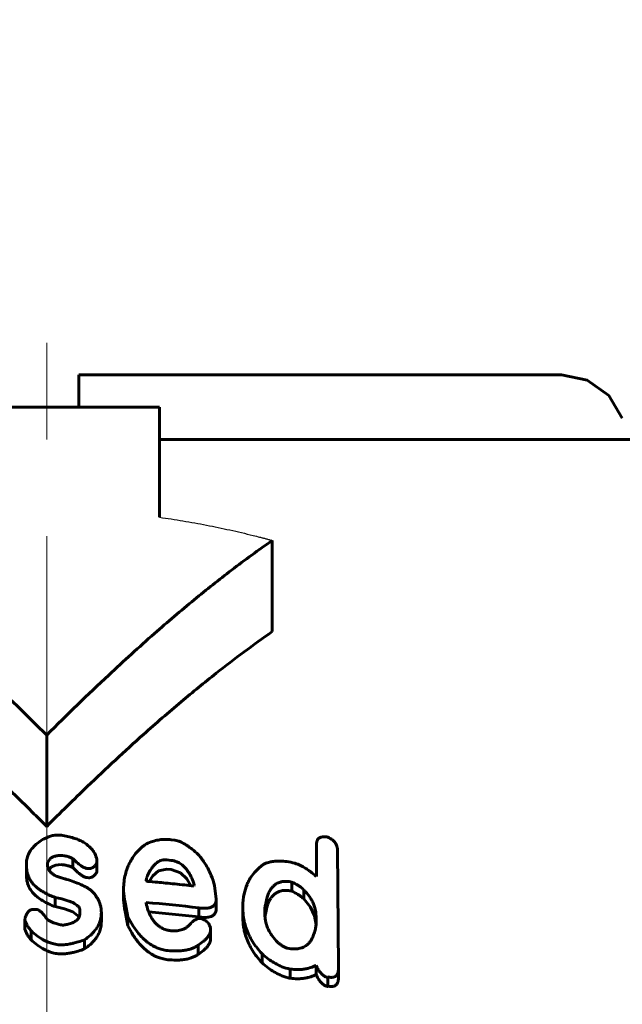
# Model space of a CAD drawing. Header units: millimetres. Extents: x 0 to 841, y 0 to 594.
# Tile 10 of 22: x 210 to 219, y 375 to 391. Entities that reach past the tile are written whole.
import ezdxf

# ---------------------------------------------------------------- set-up
doc = ezdxf.new("R2010")
doc.units = ezdxf.units.MM
for name, pattern in [('K5LT-1', [0]), ('K5LT_AXLED', [12, 7.5, -1.5, 1.5, -1.5]), ('K5LT_BASIC', [0]), ('K5LT_THIN', [0])]:
    doc.linetypes.add(name, pattern=pattern)
doc.layers.add('Системный слой', color=7, linetype='Continuous')
doc.layers.add('Системный слой (1)', color=251, linetype='Continuous', true_color=0x6c6c6c)
doc.styles.add('KDIMTEXTSTYLE', font='txt', dxfattribs={"width": 0.96, "oblique": 15, "height": 5})
doc.styles.add('KTEXTSTYLE', font='txt', dxfattribs={"width": 0.96, "height": 5})
doc.dimstyles.new('KDIMSTYLE (1.00)', dxfattribs={"dimtxt": 5, "dimasz": 1, "dimexe": 2, "dimexo": 0, "dimgap": 1, "dimtad": 1, "dimtxsty": 'KDIMTEXTSTYLE', "dimsah": 1, "dimcen": 0, "dimdle": 1, "dimadec": 0, "dimazin": 0, "dimtfac": 0.667, "dimtmove": 0, "dimatfit": 3, "dimfxl": 1, "dimtvp": 1, "dimtolj": 1, "dimtzin": 0, "dimarcsym": 0})

# ---------------------------------------------------------------- blocks, each defined once
blk = doc.blocks.new('U1')
at = {"layer": 'Системный слой (1)', "color": 150, "linetype": 'K5LT_BASIC', "lineweight": 60, "true_color": 0x0080ff}
for p, q in [((210.072, 377.453), (210.117, 377.498)), ((210.117, 377.498), (210.183, 377.526)), ((210.183, 377.526), (210.26, 377.533))]:
    blk.add_line(p, q, dxfattribs=at)
blk = doc.blocks.new('U3')
at = {"layer": 'Системный слой (1)', "color": 150, "linetype": 'K5LT_BASIC', "lineweight": 60, "true_color": 0x0080ff}
for p, q in [((214.131, 376.873), (214.027, 377.002)), ((214.196, 376.737), (214.131, 376.873)), ((214.218, 376.598), (214.196, 376.737))]:
    blk.add_line(p, q, dxfattribs=at)
blk = doc.blocks.new('U4')
at = {"layer": 'Системный слой (1)', "color": 150, "linetype": 'K5LT_BASIC', "lineweight": 60, "true_color": 0x0080ff}
for p, q in [((211.773, 377.438), (211.687, 377.361)), ((211.903, 377.465), (211.773, 377.438)), ((211.687, 377.361), (211.629, 377.271))]:
    blk.add_line(p, q, dxfattribs=at)
blk = doc.blocks.new('U6')
at = {"layer": 'Системный слой (1)', "color": 150, "linetype": 'K5LT_BASIC', "lineweight": 60, "true_color": 0x0080ff}
for p, q in [((210.172, 376.881), (210.314, 376.849)), ((210.314, 376.849), (210.447, 376.801)), ((210.447, 376.801), (210.545, 376.723))]:
    blk.add_line(p, q, dxfattribs=at)
blk = doc.blocks.new('U8')
at = {"layer": 'Системный слой (1)', "color": 150, "linetype": 'K5LT_BASIC', "lineweight": 60, "true_color": 0x0080ff}
for p, q in [((218.024, 385.126), (218.425, 385.043)), ((218.425, 385.043), (218.759, 384.806)), ((218.759, 384.806), (218.97, 384.456))]:
    blk.add_line(p, q, dxfattribs=at)
blk = doc.blocks.new('U10')
at = {"layer": 'Системный слой (1)', "color": 150, "linetype": 'K5LT_BASIC', "lineweight": 60, "true_color": 0x0080ff}
for p, q in [((213.427, 376.738), (213.426, 376.726)), ((213.428, 376.751), (213.427, 376.738)), ((213.433, 376.762), (213.428, 376.751))]:
    blk.add_line(p, q, dxfattribs=at)
blk = doc.blocks.new('U13')
at = {"layer": 'Системный слой (1)', "color": 150, "linetype": 'K5LT_BASIC', "lineweight": 60, "true_color": 0x0080ff}
for p, q in [((212.116, 377.405), (211.973, 377.457)), ((212.213, 377.312), (212.116, 377.405)), ((212.278, 377.206), (212.213, 377.312))]:
    blk.add_line(p, q, dxfattribs=at)
blk = doc.blocks.new('U19')
at = {"layer": 'Системный слой (1)', "color": 150, "linetype": 'K5LT_BASIC', "lineweight": 60, "true_color": 0x0080ff}
for p, q in [((211.883, 376.777), (211.623, 376.8)), ((212.141, 376.751), (211.883, 376.777)), ((212.399, 376.721), (212.141, 376.751))]:
    blk.add_line(p, q, dxfattribs=at)
blk = doc.blocks.new('D0')
at = {"layer": 'Системный слой (1)'}
for points in [[(190.04, 392.675), (195.04, 393.334), (194.54, 392.675), (195.04, 392.017)], [(225.04, 392.017), (230.04, 392.675), (225.04, 393.334), (225.54, 392.675)]]:
    blk.add_hatch(color=7, dxfattribs=at).paths.add_polyline_path(points)
at = {"layer": 'Системный слой (1)', "color": 7, "linetype": 'K5LT_THIN', "lineweight": 18}
for p, q in [((190.04, 369.626), (190.04, 394.675)), ((230.04, 369.626), (230.04, 394.675)), ((190.04, 392.675), (195.04, 393.334)), ((195.04, 393.334), (194.54, 392.675)), ((225.54, 392.675), (225.04, 393.334)), ((225.04, 393.334), (230.04, 392.675)), ((195.04, 392.017), (190.04, 392.675)), ((190.04, 392.675), (230.04, 392.675)), ((194.54, 392.675), (195.04, 392.017)), ((230.04, 392.675), (225.04, 392.017)), ((225.04, 392.017), (225.54, 392.675))]:
    blk.add_line(p, q, dxfattribs=at)
blk.add_wipeout([(206.021, 393.675), (206.021, 401.057), (213.737, 401.057), (213.737, 393.675)]).dxf.layer = 'Системный слой (1)'
at = {"layer": 'Системный слой (1)', "color": 7, "insert": (206.021, 400.263), "char_height": 5, "attachment_point": 1, "style": 'KTEXTSTYLE'}
blk.add_mtext('\\fArial|b0|c204|p34;\\H5.0;\\W1.000;\\Q15;\\fGOST Type AU|b0|i0|c204|p34;\\Q15;\\W0.960;40', dxfattribs=at)
blk = doc.blocks.new('KDIMARROW_01')
at = {"layer": 'Системный слой'}
blk.add_hatch(color=0, dxfattribs=at).paths.add_polyline_path([(0, 0), (-5, 0.658), (-4.5, 0), (-5, -0.658)])
at = {"layer": 'Системный слой', "color": 0, "linetype": 'K5LT_THIN', "lineweight": 18}
for p, q in [((-4.5, 0), (-5, 0.658)), ((-5, 0.658), (0, 0)), ((0, 0), (-5, -0.658)), ((-5, -0.658), (-4.5, 0))]:
    blk.add_line(p, q, dxfattribs=at)
at = {"layer": 'Системный слой (1)', "color": 0, "linetype": 'K5LT_THIN', "lineweight": 18}
blk.add_line((470.918, 164.534), (468.918, 164.534), dxfattribs=at)

msp = doc.modelspace()

# ---------------------------------------------------------------- linework, layer by layer
at = {"layer": 'Системный слой (1)', "color": 150, "linetype": 'K5LT_BASIC', "lineweight": 60, "true_color": 0x0080ff}
for p, q in [((210.54, 385.126), (218.024, 385.126)), ((210.54, 385.126), (210.54, 384.626)), ((208.29, 384.626), (211.79, 384.626)), ((211.79, 384.626), (211.79, 382.919)), ((211.79, 384.126), (219.885, 384.126)), ((213.54, 381.146), (213.54, 382.56)), ((210.04, 378.126), (210.04, 379.541)), ((211.973, 377.919), (212.026, 377.913)), ((214.227, 377.366), (214.227, 377.864)), ((214.549, 377.779), (214.567, 375.93)), ((209.727, 377.5), (209.727, 377.596)), ((210.443, 377.487), (210.443, 377.628)), ((210.818, 377.615), (210.818, 377.562)), ((210.818, 377.421), (210.818, 377.562)), ((211.903, 377.607), (211.973, 377.599)), ((209.727, 377.358), (209.727, 377.5)), ((210.051, 377.554), (210.051, 377.537)), ((210.696, 377.472), (210.67, 377.473)), ((211.903, 377.465), (211.973, 377.457)), ((210.696, 377.33), (210.67, 377.331)), ((211.581, 377.284), (211.589, 377.326)), ((211.589, 377.279), (211.589, 377.326)), ((213.843, 377.121), (213.843, 377.262)), ((214.218, 377.351), (214.227, 377.366)), ((211.232, 376.987), (211.232, 377.129)), ((212.33, 377.216), (212.322, 377.201)), ((212.644, 377.207), (212.671, 376.995)), ((214.027, 377.002), (214.027, 377.143)), ((210.172, 376.881), (210.172, 377.023)), ((212.671, 376.854), (212.671, 376.995)), ((209.833, 376.838), (209.876, 376.839)), ((210.556, 376.779), (210.556, 376.824)), ((211.581, 376.945), (211.581, 376.936)), ((212.399, 376.721), (212.399, 376.862)), ((213.084, 376.857), (213.084, 376.884)), ((213.084, 376.716), (213.084, 376.857)), ((213.425, 376.761), (213.425, 376.811)), ((213.433, 376.762), (213.433, 376.903)), ((209.702, 376.546), (209.702, 376.688)), ((210.888, 376.651), (210.888, 376.793)), ((211.301, 376.583), (211.301, 376.725)), ((212.409, 376.696), (212.452, 376.69)), ((213.425, 376.761), (213.425, 376.761)), ((214.218, 376.733), (214.218, 376.598)), ((209.798, 376.366), (209.798, 376.507)), ((212.583, 376.542), (212.583, 376.526)), ((212.583, 376.384), (212.583, 376.526)), ((210.627, 376.226), (210.627, 376.367)), ((212.391, 376.142), (212.391, 376.283)), ((213.382, 376.01), (213.382, 376.152)), ((213.817, 375.771), (213.817, 375.913)), ((214.218, 375.829), (214.218, 375.971)), ((214.567, 375.788), (214.567, 375.93)), ((214.402, 375.65), (214.402, 375.791))]:
    msp.add_line(p, q, dxfattribs=at)
at = {"layer": 'Системный слой (1)', "color": 7, "linetype": 'K5LT-1'}
msp.add_open_spline([(211.79, 382.919), (211.911, 382.902), (212.154, 382.865), (212.519, 382.799), (212.822, 382.736), (213.062, 382.681), (213.216, 382.644), (213.326, 382.616), (213.393, 382.599), (213.442, 382.586), (213.491, 382.573), (213.523, 382.564), (213.54, 382.56)], degree=3, knots=[0, 0, 0, 0, 0.308849, 0.617699, 0.926548, 1.080973, 1.235398, 1.323362, 1.365818, 1.408275, 1.450731, 1.493188, 1.493188, 1.493188, 1.493188], dxfattribs=at)
at = {"layer": 'Системный слой (1)', "color": 150, "linetype": 'K5LT_BASIC', "lineweight": 60, "true_color": 0x0080ff}
for points, knots in [([(210.04, 379.541), (209.735, 379.845), (209.199, 380.367), (208.456, 381.044), (207.814, 381.594), (207.19, 382.093), (206.759, 382.408), (206.54, 382.56)], [0, 0, 0, 0, 2.181066, 3.805962, 5.16753, 6.570619, 8, 8, 8, 8]), ([(213.54, 382.56), (213.327, 382.412), (212.92, 382.115), (212.311, 381.631), (211.675, 381.09), (210.909, 380.394), (210.357, 379.858), (210.04, 379.541)], [0, 0, 0, 0, 1.387012, 2.677141, 4.083997, 5.726255, 8, 8, 8, 8]), ([(210.04, 378.126), (209.976, 378.19), (209.813, 378.352), (209.543, 378.616), (209.082, 379.057), (208.468, 379.621), (207.704, 380.273), (207.062, 380.774), (206.673, 381.053), (206.54, 381.146)], [0, 0, 0, 0, 0.572057, 1.457049, 2.394883, 4.642037, 6.810489, 8.917194, 10, 10, 10, 10]), ([(213.54, 381.146), (213.245, 380.941), (212.771, 380.588), (212.108, 380.047), (211.441, 379.468), (210.745, 378.822), (210.249, 378.336), (210.04, 378.126)], [0, 0, 0, 0, 1.919125, 3.134702, 4.474726, 6.498063, 8, 8, 8, 8]), ([(209.911, 377.876), (209.886, 377.858), (209.851, 377.828), (209.814, 377.785), (209.789, 377.75), (209.768, 377.713), (209.744, 377.661), (209.733, 377.621), (209.727, 377.596)], [0, 0, 0, 0, 2.101797, 3.405163, 4.30768, 5.45292, 6.810574, 9, 9, 9, 9]), ([(210.121, 377.982), (210.096, 377.974), (210.055, 377.959), (209.982, 377.926), (209.937, 377.898), (209.911, 377.876)], [0, 0, 0, 0, 1.899939, 3.186918, 6, 6, 6, 6]), ([(210.268, 377.989), (210.251, 377.99), (210.227, 377.99), (210.193, 377.99), (210.161, 377.989), (210.135, 377.985), (210.121, 377.982)], [0, 0, 0, 0, 2.396834, 3.337671, 4.832556, 7, 7, 7, 7]), ([(210.818, 377.615), (210.811, 377.646), (210.793, 377.696), (210.755, 377.756), (210.717, 377.799), (210.672, 377.84), (210.61, 377.882), (210.537, 377.918), (210.424, 377.959), (210.333, 377.979), (210.268, 377.989)], [0, 0, 0, 0, 1.783452, 2.966177, 3.690798, 4.712944, 5.893383, 7.132932, 8.296714, 11, 11, 11, 11]), ([(211.973, 377.919), (211.941, 377.923), (211.893, 377.925), (211.832, 377.923), (211.789, 377.918), (211.746, 377.91), (211.704, 377.9), (211.639, 377.879), (211.594, 377.858), (211.563, 377.84)], [0, 0, 0, 0, 2.151621, 3.186178, 4.168338, 5.1267, 6.232234, 7.246941, 10, 10, 10, 10]), ([(212.391, 377.692), (212.361, 377.719), (212.313, 377.759), (212.249, 377.807), (212.209, 377.834), (212.176, 377.854), (212.148, 377.87), (212.113, 377.887), (212.073, 377.903), (212.041, 377.911), (212.026, 377.913)], [0, 0, 0, 0, 3.259666, 4.949536, 6.263647, 6.998352, 7.888723, 8.671519, 9.948281, 11, 11, 11, 11]), ([(214.402, 377.96), (214.382, 377.963), (214.352, 377.965), (214.319, 377.962), (214.299, 377.959), (214.282, 377.953), (214.265, 377.945), (214.251, 377.933), (214.24, 377.92), (214.229, 377.898), (214.227, 377.878), (214.227, 377.864)], [0, 0, 0, 0, 2.595655, 3.791725, 4.453216, 5.390776, 6.410508, 7.427524, 8.403077, 9.368739, 12, 12, 12, 12]), ([(214.549, 377.779), (214.549, 377.793), (214.546, 377.816), (214.534, 377.845), (214.52, 377.869), (214.5, 377.893), (214.463, 377.927), (214.427, 377.948), (214.402, 377.96)], [0, 0, 0, 0, 1.869476, 2.974361, 3.886359, 5.09942, 6.318686, 9, 9, 9, 9]), ([(211.232, 377.129), (211.232, 377.204), (211.242, 377.316), (211.276, 377.443), (211.306, 377.519), (211.337, 377.585), (211.38, 377.655), (211.45, 377.744), (211.514, 377.804), (211.563, 377.84)], [0, 0, 0, 0, 2.92167, 4.300563, 5.008664, 5.99317, 7.027723, 7.995791, 10, 10, 10, 10]), ([(210.051, 377.554), (210.059, 377.576), (210.075, 377.603), (210.103, 377.63), (210.119, 377.642), (210.138, 377.652), (210.16, 377.661), (210.188, 377.669), (210.221, 377.674), (210.246, 377.675), (210.26, 377.675)], [0, 0, 0, 0, 3.624174, 4.523416, 5.292299, 6.204623, 7.200345, 8.171892, 9.534825, 11, 11, 11, 11]), ([(210.26, 377.675), (210.277, 377.675), (210.303, 377.672), (210.338, 377.666), (210.367, 377.658), (210.403, 377.646), (210.428, 377.636), (210.443, 377.628)], [0, 0, 0, 0, 2.118718, 3.144557, 4.469735, 5.774865, 8, 8, 8, 8]), ([(210.443, 377.628), (210.464, 377.607), (210.495, 377.578), (210.538, 377.541), (210.564, 377.521), (210.586, 377.506), (210.604, 377.495), (210.623, 377.485), (210.645, 377.476), (210.662, 377.473), (210.67, 377.473)], [0, 0, 0, 0, 3.796826, 5.217632, 6.865858, 7.800207, 8.392, 9.223764, 10.198615, 11, 11, 11, 11]), ([(210.696, 377.472), (210.7, 377.472), (210.707, 377.472), (210.718, 377.473), (210.729, 377.476), (210.742, 377.481), (210.757, 377.489), (210.773, 377.502), (210.788, 377.517), (210.804, 377.538), (210.813, 377.553), (210.818, 377.562)], [0, 0, 0, 0, 0.645317, 1.327222, 2.096282, 3.011597, 4.175739, 5.677681, 7.522086, 9.275402, 12, 12, 12, 12]), ([(211.903, 377.607), (211.893, 377.608), (211.877, 377.608), (211.855, 377.607), (211.837, 377.604), (211.815, 377.599), (211.79, 377.589), (211.761, 377.573), (211.73, 377.549), (211.698, 377.517), (211.671, 377.482), (211.646, 377.444), (211.618, 377.393), (211.6, 377.352), (211.589, 377.326)], [0, 0, 0, 0, 0.854306, 1.260859, 1.772041, 2.387222, 3.147066, 4.124447, 5.419628, 6.979775, 8.674884, 10.056022, 11.852107, 15, 15, 15, 15]), ([(212.33, 377.216), (212.319, 377.251), (212.297, 377.31), (212.262, 377.38), (212.236, 377.422), (212.216, 377.45), (212.198, 377.473), (212.169, 377.504), (212.136, 377.534), (212.099, 377.557), (212.07, 377.572), (212.044, 377.583), (212.012, 377.593), (211.988, 377.597), (211.973, 377.599)], [0, 0, 0, 0, 3.423356, 5.649126, 6.961979, 7.653774, 8.519434, 9.463085, 11.056081, 11.987058, 12.686498, 13.369404, 13.977426, 15, 15, 15, 15]), ([(212.644, 377.207), (212.631, 377.26), (212.603, 377.344), (212.551, 377.456), (212.488, 377.567), (212.432, 377.644), (212.391, 377.692)], [0, 0, 0, 0, 2.219108, 3.511816, 4.774255, 7, 7, 7, 7]), ([(213.888, 377.556), (213.847, 377.566), (213.789, 377.577), (213.719, 377.584), (213.657, 377.588), (213.598, 377.587), (213.533, 377.579), (213.469, 377.566), (213.424, 377.548), (213.398, 377.534)], [0, 0, 0, 0, 2.372194, 3.36715, 4.050811, 5.953834, 6.818026, 8.009322, 10, 10, 10, 10]), ([(209.727, 377.5), (209.727, 377.469), (209.732, 377.418), (209.754, 377.35), (209.781, 377.297), (209.816, 377.247), (209.856, 377.204), (209.898, 377.168), (209.948, 377.132), (210.035, 377.079), (210.116, 377.044), (210.172, 377.023)], [0, 0, 0, 0, 1.843504, 3.025697, 4.147208, 5.201636, 6.348904, 7.18064, 8.000876, 9.352728, 12, 12, 12, 12]), ([(210.303, 377.317), (210.28, 377.323), (210.247, 377.332), (210.203, 377.349), (210.166, 377.366), (210.126, 377.391), (210.092, 377.422), (210.069, 377.456), (210.054, 377.494), (210.051, 377.521), (210.051, 377.537)], [0, 0, 0, 0, 1.8063, 2.689127, 3.830822, 5.185825, 6.701883, 8.074592, 9.242212, 11, 11, 11, 11]), ([(210.26, 377.533), (210.277, 377.533), (210.303, 377.531), (210.338, 377.524), (210.367, 377.517), (210.403, 377.505), (210.428, 377.494), (210.443, 377.487)], [0, 0, 0, 0, 2.118718, 3.144557, 4.469735, 5.774865, 8, 8, 8, 8]), ([(210.443, 377.487), (210.464, 377.466), (210.495, 377.437), (210.538, 377.4), (210.564, 377.38), (210.586, 377.364), (210.604, 377.354), (210.623, 377.344), (210.645, 377.335), (210.662, 377.332), (210.67, 377.331)], [0, 0, 0, 0, 3.796826, 5.217632, 6.865858, 7.800207, 8.392, 9.223764, 10.198615, 11, 11, 11, 11]), ([(210.696, 377.33), (210.7, 377.33), (210.707, 377.33), (210.718, 377.332), (210.729, 377.334), (210.742, 377.34), (210.757, 377.348), (210.773, 377.36), (210.788, 377.376), (210.804, 377.396), (210.813, 377.412), (210.818, 377.421)], [0, 0, 0, 0, 0.645317, 1.327222, 2.096282, 3.011597, 4.175739, 5.677681, 7.522086, 9.275402, 12, 12, 12, 12]), ([(213.398, 377.534), (213.355, 377.503), (213.285, 377.441), (213.213, 377.35), (213.172, 377.278), (213.133, 377.193), (213.094, 377.066), (213.084, 376.95), (213.084, 376.884)], [0, 0, 0, 0, 1.719122, 3.131208, 4.088696, 4.705319, 6.548996, 9, 9, 9, 9]), ([(214.218, 377.351), (214.191, 377.376), (214.146, 377.415), (214.078, 377.462), (214.027, 377.494), (213.964, 377.526), (213.919, 377.545), (213.888, 377.556)], [0, 0, 0, 0, 2.42436, 3.785815, 5.124298, 6.090113, 8, 8, 8, 8]), ([(209.727, 377.358), (209.727, 377.324), (209.734, 377.266), (209.761, 377.19), (209.798, 377.128), (209.843, 377.075), (209.903, 377.022), (210.005, 376.952), (210.102, 376.907), (210.172, 376.881)], [0, 0, 0, 0, 1.693804, 2.882216, 3.88565, 5.01315, 5.991822, 7.239477, 10, 10, 10, 10]), ([(210.809, 377.041), (210.796, 377.064), (210.769, 377.099), (210.722, 377.138), (210.681, 377.166), (210.629, 377.196), (210.556, 377.231), (210.461, 377.269), (210.373, 377.297), (210.319, 377.313), (210.303, 377.317)], [0, 0, 0, 0, 1.758426, 2.799416, 3.605377, 4.63764, 6.135528, 8.041431, 10.117239, 11, 11, 11, 11]), ([(211.581, 377.284), (211.584, 377.282), (211.588, 377.28), (211.595, 377.277), (211.601, 377.274), (211.605, 377.273), (211.607, 377.273)], [0, 0, 0, 0, 2.597647, 3.993322, 5.286611, 7, 7, 7, 7]), ([(211.607, 377.273), (211.658, 377.269), (211.75, 377.26), (211.891, 377.247), (212.079, 377.228), (212.224, 377.212), (212.322, 377.201)], [0, 0, 0, 0, 1.476064, 2.709571, 4.133475, 7, 7, 7, 7]), ([(213.843, 377.262), (213.816, 377.268), (213.773, 377.274), (213.723, 377.273), (213.691, 377.269), (213.664, 377.263), (213.632, 377.252), (213.596, 377.233), (213.561, 377.206), (213.53, 377.172), (213.501, 377.128), (213.475, 377.075), (213.45, 376.997), (213.438, 376.939), (213.433, 376.903)], [0, 0, 0, 0, 1.546579, 2.416705, 2.881445, 3.432165, 4.140149, 5.040037, 6.137772, 7.318781, 8.45822, 10.219879, 12.079192, 15, 15, 15, 15]), ([(214.027, 377.143), (214.011, 377.158), (213.983, 377.183), (213.922, 377.224), (213.876, 377.247), (213.843, 377.262)], [0, 0, 0, 0, 1.906125, 3.182071, 6, 6, 6, 6]), ([(211.232, 377.129), (211.237, 377.068), (211.256, 376.933), (211.284, 376.799), (211.301, 376.725)], [0, 0, 0, 0, 2.241787, 5, 5, 5, 5]), ([(213.433, 376.762), (213.438, 376.798), (213.449, 376.852), (213.472, 376.924), (213.493, 376.972), (213.521, 377.019), (213.549, 377.052), (213.577, 377.077), (213.6, 377.093), (213.628, 377.109), (213.661, 377.122), (213.703, 377.131), (213.742, 377.133), (213.79, 377.131), (213.821, 377.126), (213.843, 377.121)], [0, 0, 0, 0, 3.219499, 4.672744, 6.433061, 7.689558, 9.252481, 9.982229, 10.579949, 11.375278, 12.285247, 13.045381, 14.129521, 14.675466, 16, 16, 16, 16]), ([(214.027, 377.002), (214.011, 377.017), (213.983, 377.041), (213.922, 377.082), (213.876, 377.106), (213.843, 377.121)], [0, 0, 0, 0, 1.906125, 3.182071, 6, 6, 6, 6]), ([(214.218, 376.733), (214.218, 376.762), (214.215, 376.805), (214.2, 376.869), (214.181, 376.923), (214.153, 376.981), (214.106, 377.056), (214.06, 377.109), (214.027, 377.143)], [0, 0, 0, 0, 1.856287, 2.784888, 4.049792, 5.298592, 6.531579, 9, 9, 9, 9]), ([(210.172, 377.023), (210.207, 377.016), (210.262, 377.005), (210.328, 376.987), (210.37, 376.974), (210.401, 376.963), (210.43, 376.951), (210.456, 376.939), (210.482, 376.924), (210.504, 376.909), (210.523, 376.892), (210.537, 376.877), (210.547, 376.862), (210.554, 376.844), (210.556, 376.831), (210.556, 376.824)], [0, 0, 0, 0, 3.44248, 5.486125, 6.638565, 7.774924, 8.81501, 9.789824, 10.697593, 11.947054, 12.699288, 13.52978, 14.33577, 14.970762, 16, 16, 16, 16]), ([(210.888, 376.793), (210.888, 376.819), (210.884, 376.862), (210.865, 376.931), (210.841, 376.988), (210.817, 377.027), (210.809, 377.041)], [0, 0, 0, 0, 2.181143, 3.49792, 5.808338, 7, 7, 7, 7]), ([(211.232, 376.987), (211.237, 376.927), (211.256, 376.792), (211.284, 376.657), (211.301, 376.583)], [0, 0, 0, 0, 2.241787, 5, 5, 5, 5]), ([(212.399, 376.862), (212.429, 376.859), (212.476, 376.854), (212.526, 376.857), (212.56, 376.862), (212.586, 376.869), (212.613, 376.881), (212.631, 376.894), (212.645, 376.909), (212.662, 376.935), (212.669, 376.964), (212.671, 376.988), (212.671, 376.995)], [0, 0, 0, 0, 2.86387, 4.447416, 4.875526, 6.304328, 7.186803, 8.071842, 8.917989, 9.669422, 12.068354, 13, 13, 13, 13]), ([(209.833, 376.838), (209.826, 376.838), (209.815, 376.837), (209.8, 376.833), (209.787, 376.828), (209.774, 376.821), (209.76, 376.809), (209.746, 376.794), (209.735, 376.777), (209.724, 376.757), (209.712, 376.728), (209.706, 376.704), (209.702, 376.688)], [0, 0, 0, 0, 1.027699, 1.613908, 2.27767, 3.081637, 4.108706, 5.360894, 6.752921, 7.951826, 9.668066, 13, 13, 13, 13]), ([(210.041, 376.691), (210.028, 376.71), (210.009, 376.737), (209.98, 376.772), (209.963, 376.79), (209.946, 376.806), (209.933, 376.816), (209.92, 376.824), (209.911, 376.83), (209.902, 376.834), (209.89, 376.838), (209.881, 376.839), (209.876, 376.839)], [0, 0, 0, 0, 4.379047, 6.021195, 8.031074, 8.675554, 10.016758, 10.710091, 11.203134, 11.764751, 12.230088, 13, 13, 13, 13]), ([(211.581, 376.936), (211.59, 376.897), (211.608, 376.836), (211.64, 376.757), (211.665, 376.711), (211.688, 376.675), (211.709, 376.647), (211.736, 376.616), (211.769, 376.587), (211.804, 376.562), (211.84, 376.542), (211.875, 376.528), (211.916, 376.516), (211.945, 376.51), (211.964, 376.508)], [0, 0, 0, 0, 3.403541, 5.179835, 6.872861, 7.541135, 8.427272, 9.497211, 10.539403, 11.514178, 12.404481, 13.187205, 13.848386, 15, 15, 15, 15]), ([(212.399, 376.721), (212.429, 376.717), (212.476, 376.713), (212.526, 376.715), (212.56, 376.721), (212.586, 376.727), (212.613, 376.74), (212.631, 376.753), (212.645, 376.767), (212.662, 376.793), (212.669, 376.823), (212.671, 376.847), (212.671, 376.854)], [0, 0, 0, 0, 2.86387, 4.447416, 4.875526, 6.304328, 7.186803, 8.071842, 8.917989, 9.669422, 12.068354, 13, 13, 13, 13]), ([(213.084, 376.857), (213.084, 376.807), (213.089, 376.731), (213.111, 376.619), (213.141, 376.522), (213.187, 376.418), (213.239, 376.329), (213.303, 376.24), (213.35, 376.185), (213.382, 376.152)], [0, 0, 0, 0, 2.083477, 3.133743, 4.613934, 6.070054, 7.502429, 8.41086, 10, 10, 10, 10]), ([(213.433, 376.903), (213.432, 376.903), (213.431, 376.903), (213.431, 376.902), (213.43, 376.901), (213.43, 376.899), (213.429, 376.896), (213.428, 376.891), (213.427, 376.883), (213.426, 376.867), (213.425, 376.843), (213.425, 376.822), (213.425, 376.811)], [0, 0, 0, 0, 0.21377, 0.322883, 0.493167, 0.662921, 1.02624, 1.734796, 2.890136, 4.642, 8.23547, 13, 13, 13, 13]), ([(209.702, 376.688), (209.702, 376.678), (209.705, 376.664), (209.711, 376.643), (209.719, 376.624), (209.732, 376.601), (209.746, 376.577), (209.768, 376.546), (209.786, 376.523), (209.798, 376.507)], [0, 0, 0, 0, 1.431563, 2.172953, 3.290598, 4.554834, 5.965113, 7.234854, 10, 10, 10, 10]), ([(210.286, 376.593), (210.264, 376.598), (210.23, 376.606), (210.184, 376.619), (210.144, 376.633), (210.104, 376.65), (210.069, 376.67), (210.049, 376.684), (210.041, 376.691)], [0, 0, 0, 0, 2.217003, 3.33201, 4.764169, 6.331108, 7.847005, 9, 9, 9, 9]), ([(210.556, 376.779), (210.556, 376.766), (210.553, 376.747), (210.545, 376.723), (210.536, 376.704), (210.521, 376.684), (210.501, 376.665), (210.474, 376.647), (210.443, 376.632), (210.408, 376.619), (210.374, 376.609), (210.334, 376.6), (210.305, 376.596), (210.286, 376.593)], [0, 0, 0, 0, 1.831286, 2.672304, 3.630132, 4.694127, 5.853475, 7.01148, 8.39842, 9.75968, 11.027376, 12.023504, 14, 14, 14, 14]), ([(210.627, 376.367), (210.659, 376.389), (210.705, 376.424), (210.763, 376.481), (210.807, 376.534), (210.844, 376.596), (210.868, 376.654), (210.884, 376.72), (210.888, 376.764), (210.888, 376.793)], [0, 0, 0, 0, 2.003941, 3.005639, 4.42244, 5.837936, 7.25244, 8.209622, 10, 10, 10, 10]), ([(210.627, 376.226), (210.659, 376.248), (210.705, 376.283), (210.763, 376.34), (210.807, 376.392), (210.844, 376.455), (210.868, 376.513), (210.884, 376.578), (210.888, 376.622), (210.888, 376.651)], [0, 0, 0, 0, 2.003941, 3.005639, 4.42244, 5.837936, 7.25244, 8.209622, 10, 10, 10, 10]), ([(211.301, 376.725), (211.326, 376.676), (211.368, 376.6), (211.435, 376.502), (211.483, 376.443), (211.526, 376.398), (211.561, 376.364), (211.613, 376.321), (211.671, 376.282), (211.736, 376.249), (211.797, 376.225), (211.86, 376.209), (211.903, 376.202), (211.92, 376.201)], [0, 0, 0, 0, 3.107942, 4.774874, 6.418836, 7.091037, 7.938846, 8.870171, 10.402766, 11.222159, 12.155566, 13.302241, 14, 14, 14, 14]), ([(212.409, 376.696), (212.405, 376.696), (212.397, 376.696), (212.385, 376.694), (212.371, 376.69), (212.356, 376.683), (212.34, 376.675), (212.326, 376.665), (212.308, 376.652), (212.295, 376.642), (212.287, 376.635)], [0, 0, 0, 0, 0.887574, 1.60924, 2.631837, 3.999738, 5.45249, 6.893522, 8.194707, 11, 11, 11, 11]), ([(212.583, 376.542), (212.581, 376.554), (212.575, 376.575), (212.562, 376.604), (212.545, 376.63), (212.521, 376.654), (212.491, 376.674), (212.467, 376.685), (212.452, 376.69)], [0, 0, 0, 0, 1.845792, 3.147164, 4.654445, 6.068018, 7.289261, 9, 9, 9, 9]), ([(213.084, 376.716), (213.084, 376.666), (213.089, 376.59), (213.111, 376.478), (213.141, 376.381), (213.187, 376.277), (213.239, 376.188), (213.303, 376.099), (213.35, 376.044), (213.382, 376.01)], [0, 0, 0, 0, 2.083477, 3.133743, 4.613934, 6.070054, 7.502429, 8.41086, 10, 10, 10, 10]), ([(213.425, 376.761), (213.425, 376.73), (213.429, 376.683), (213.445, 376.613), (213.466, 376.552), (213.499, 376.488), (213.548, 376.412), (213.593, 376.359), (213.625, 376.327)], [0, 0, 0, 0, 1.867182, 2.836592, 4.194864, 5.517319, 6.804437, 9, 9, 9, 9]), ([(209.702, 376.546), (209.702, 376.537), (209.705, 376.523), (209.711, 376.502), (209.719, 376.482), (209.732, 376.459), (209.746, 376.436), (209.768, 376.404), (209.786, 376.381), (209.798, 376.366)], [0, 0, 0, 0, 1.431563, 2.172953, 3.290598, 4.554834, 5.965113, 7.234854, 10, 10, 10, 10]), ([(209.798, 376.507), (209.829, 376.479), (209.881, 376.435), (209.953, 376.386), (210.015, 376.352), (210.066, 376.328), (210.116, 376.312), (210.168, 376.298), (210.217, 376.29), (210.253, 376.289), (210.26, 376.289)], [0, 0, 0, 0, 2.919811, 4.634785, 5.76435, 7.45351, 8.124937, 8.927624, 10.648388, 11, 11, 11, 11]), ([(211.301, 376.583), (211.326, 376.534), (211.368, 376.458), (211.435, 376.36), (211.483, 376.301), (211.526, 376.256), (211.561, 376.223), (211.613, 376.179), (211.671, 376.14), (211.736, 376.107), (211.797, 376.083), (211.86, 376.067), (211.903, 376.061), (211.92, 376.059)], [0, 0, 0, 0, 3.107942, 4.774874, 6.418836, 7.091037, 7.938846, 8.870171, 10.402766, 11.222159, 12.155566, 13.302241, 14, 14, 14, 14]), ([(212.287, 376.635), (212.279, 376.624), (212.264, 376.606), (212.236, 376.579), (212.203, 376.554), (212.165, 376.533), (212.126, 376.519), (212.086, 376.51), (212.032, 376.504), (211.99, 376.506), (211.964, 376.508)], [0, 0, 0, 0, 1.367712, 2.536686, 4.014001, 5.40562, 6.553756, 7.667699, 8.899966, 11, 11, 11, 11]), ([(212.391, 376.283), (212.42, 376.302), (212.461, 376.332), (212.507, 376.375), (212.539, 376.409), (212.569, 376.455), (212.582, 376.496), (212.583, 376.522), (212.583, 376.526)], [0, 0, 0, 0, 2.682851, 3.921929, 5.131734, 6.611353, 8.651625, 9, 9, 9, 9]), ([(213.774, 376.237), (213.81, 376.23), (213.861, 376.223), (213.92, 376.226), (213.957, 376.231), (213.987, 376.239), (214.015, 376.25), (214.042, 376.263), (214.073, 376.283), (214.106, 376.314), (214.136, 376.352), (214.164, 376.401), (214.19, 376.463), (214.208, 376.531), (214.216, 376.578), (214.218, 376.598)], [0, 0, 0, 0, 2.117455, 2.908526, 3.485441, 4.331842, 4.84115, 5.470462, 6.343238, 7.51216, 8.853974, 10.156079, 12.048467, 14.353932, 16, 16, 16, 16]), ([(209.798, 376.366), (209.829, 376.338), (209.881, 376.294), (209.953, 376.245), (210.015, 376.21), (210.066, 376.187), (210.116, 376.17), (210.168, 376.156), (210.217, 376.149), (210.253, 376.148), (210.26, 376.148)], [0, 0, 0, 0, 2.919811, 4.634785, 5.76435, 7.45351, 8.124937, 8.927624, 10.648388, 11, 11, 11, 11]), ([(210.26, 376.289), (210.283, 376.289), (210.33, 376.291), (210.395, 376.301), (210.461, 376.315), (210.537, 376.336), (210.595, 376.355), (210.627, 376.367)], [0, 0, 0, 0, 1.450779, 2.910119, 4.059162, 5.743476, 8, 8, 8, 8]), ([(212.391, 376.142), (212.42, 376.161), (212.461, 376.191), (212.507, 376.233), (212.539, 376.268), (212.569, 376.313), (212.582, 376.354), (212.583, 376.38), (212.583, 376.384)], [0, 0, 0, 0, 2.682851, 3.921929, 5.131734, 6.611353, 8.651625, 9, 9, 9, 9]), ([(210.26, 376.148), (210.283, 376.148), (210.33, 376.15), (210.395, 376.159), (210.461, 376.173), (210.537, 376.194), (210.595, 376.214), (210.627, 376.226)], [0, 0, 0, 0, 1.450779, 2.910119, 4.059162, 5.743476, 8, 8, 8, 8]), ([(211.92, 376.201), (211.962, 376.196), (212.012, 376.193), (212.082, 376.194), (212.134, 376.197), (212.201, 376.206), (212.264, 376.222), (212.311, 376.239), (212.353, 376.259), (212.377, 376.273), (212.391, 376.283)], [0, 0, 0, 0, 2.726595, 3.208284, 4.482022, 6.097077, 7.65377, 8.882834, 9.649751, 11, 11, 11, 11]), ([(213.625, 376.327), (213.637, 376.317), (213.655, 376.302), (213.682, 376.283), (213.703, 376.269), (213.723, 376.257), (213.74, 376.248), (213.757, 376.242), (213.767, 376.238), (213.774, 376.237)], [0, 0, 0, 0, 2.865608, 4.214969, 5.770995, 7.123949, 8.27261, 8.904282, 10, 10, 10, 10]), ([(211.92, 376.059), (211.962, 376.055), (212.012, 376.052), (212.082, 376.053), (212.134, 376.055), (212.201, 376.064), (212.264, 376.08), (212.311, 376.098), (212.353, 376.118), (212.377, 376.132), (212.391, 376.142)], [0, 0, 0, 0, 2.726595, 3.208284, 4.482022, 6.097077, 7.65377, 8.882834, 9.649751, 11, 11, 11, 11]), ([(213.382, 376.152), (213.413, 376.123), (213.471, 376.074), (213.565, 376.011), (213.665, 375.958), (213.751, 375.927), (213.806, 375.915), (213.817, 375.913)], [0, 0, 0, 0, 2.209731, 3.806921, 5.490326, 7.505874, 8, 8, 8, 8]), ([(213.382, 376.01), (213.413, 375.981), (213.471, 375.933), (213.565, 375.87), (213.665, 375.817), (213.751, 375.786), (213.806, 375.773), (213.817, 375.771)], [0, 0, 0, 0, 2.209731, 3.806921, 5.490326, 7.505874, 8, 8, 8, 8]), ([(213.817, 375.913), (213.855, 375.908), (213.905, 375.904), (213.978, 375.906), (214.033, 375.911), (214.09, 375.922), (214.153, 375.941), (214.193, 375.958), (214.218, 375.971)], [0, 0, 0, 0, 2.342509, 3.083418, 4.571425, 5.878219, 6.912816, 9, 9, 9, 9]), ([(214.218, 375.971), (214.226, 375.955), (214.239, 375.93), (214.259, 375.896), (214.277, 375.87), (214.295, 375.849), (214.313, 375.83), (214.332, 375.813), (214.354, 375.8), (214.374, 375.791), (214.387, 375.787), (214.392, 375.786)], [0, 0, 0, 0, 2.623504, 4.288333, 5.892612, 7.079693, 8.203703, 9.364899, 10.449894, 11.360832, 12, 12, 12, 12]), ([(214.402, 375.791), (214.423, 375.787), (214.45, 375.783), (214.48, 375.786), (214.495, 375.789), (214.509, 375.795), (214.523, 375.803), (214.536, 375.815), (214.547, 375.83), (214.555, 375.847), (214.562, 375.87), (214.566, 375.897), (214.567, 375.919), (214.567, 375.93)], [0, 0, 0, 0, 2.690268, 3.36811, 4.071255, 4.806007, 5.611826, 6.581871, 7.721134, 8.970446, 10.013315, 12.033691, 14, 14, 14, 14]), ([(213.817, 375.771), (213.855, 375.766), (213.905, 375.763), (213.978, 375.764), (214.033, 375.77), (214.09, 375.781), (214.153, 375.799), (214.193, 375.816), (214.218, 375.829)], [0, 0, 0, 0, 2.342509, 3.083418, 4.571425, 5.878219, 6.912816, 9, 9, 9, 9]), ([(214.218, 375.829), (214.226, 375.814), (214.239, 375.788), (214.259, 375.754), (214.277, 375.729), (214.295, 375.707), (214.313, 375.689), (214.332, 375.672), (214.354, 375.658), (214.374, 375.649), (214.387, 375.646), (214.392, 375.644)], [0, 0, 0, 0, 2.623504, 4.288333, 5.892612, 7.079693, 8.203703, 9.364899, 10.449894, 11.360832, 12, 12, 12, 12]), ([(214.392, 375.786), (214.393, 375.785), (214.396, 375.785), (214.399, 375.785), (214.4, 375.787), (214.402, 375.788), (214.402, 375.79), (214.402, 375.791)], [0, 0, 0, 0, 2.100308, 3.45303, 4.212824, 5.807369, 8, 8, 8, 8]), ([(214.402, 375.65), (214.423, 375.645), (214.45, 375.641), (214.48, 375.644), (214.495, 375.648), (214.509, 375.653), (214.523, 375.662), (214.536, 375.673), (214.547, 375.689), (214.555, 375.706), (214.562, 375.728), (214.566, 375.755), (214.567, 375.777), (214.567, 375.788)], [0, 0, 0, 0, 2.690268, 3.36811, 4.071255, 4.806007, 5.611826, 6.581871, 7.721134, 8.970446, 10.013315, 12.033691, 14, 14, 14, 14]), ([(214.392, 375.644), (214.393, 375.644), (214.396, 375.644), (214.399, 375.644), (214.4, 375.645), (214.402, 375.647), (214.402, 375.649), (214.402, 375.65)], [0, 0, 0, 0, 2.100308, 3.45303, 4.212824, 5.807369, 8, 8, 8, 8])]:
    msp.add_open_spline(points, degree=3, knots=knots, dxfattribs=at)
msp.add_open_spline([(212.399, 376.862), (212.127, 376.896), (211.854, 376.924), (211.581, 376.945)], degree=3, dxfattribs=at)

# ---------------------------------------------------------------- block references
at = {"layer": 'Системный слой (1)'}
for name in ['U8', 'U1', 'U4', 'U13', 'U3', 'U6', 'U19', 'U10']:
    msp.add_blockref(name, (0, 0), dxfattribs=at)

# ---------------------------------------------------------------- next in the draw order: dimensions: what is measured, and where the dimension line sits
at = {"layer": 'Системный слой (1)', "color": 7}
dim = msp.add_linear_dim(base=(190.04, 392.675), p1=(230.04, 369.626), p2=(190.04, 369.626), dimstyle='KDIMSTYLE (1.00)', override={"dimexo": 0, "dimpost": '\\fGOST Type AU|b0|c204|p34;\\H5.0;\\W0.960;\\Q15;<>', "dimblk1": 'KDIMARROW_01', "dimblk2": 'KDIMARROW_01', "dimse1": 0, "dimse2": 0, "dimclrt": 7, "dimtol": 1, "dimtp": 0, "dimtm": 0, "dimtdec": 5, "dimtolj": 1}, dxfattribs=at)
dim.commit()
dim.dimension.update_dxf_attribs({"geometry": 'D0', "text_midpoint": (210.04, 392.675), "dimtype": 160})

# ---------------------------------------------------------------- next in the draw order: linework, layer by layer
at = {"layer": 'Системный слой (1)', "color": 30, "linetype": 'K5LT_AXLED', "lineweight": 18, "true_color": 0xff8000}
msp.add_line((210.04, 363.126), (210.04, 386.126), dxfattribs=at)

doc.saveas('drawing.dxf')
